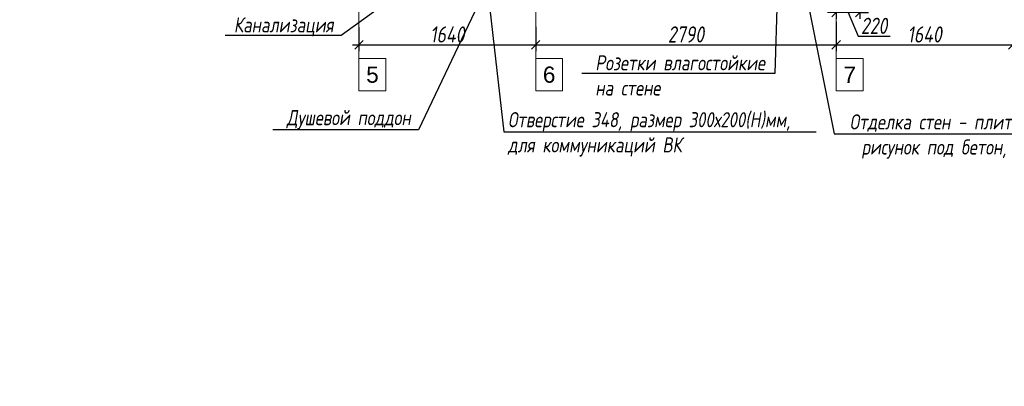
# Model space of a CAD drawing. Header units: millimetres. Extents: x -57162 to 485422, y -209335 to -9481.
# Tile 229 of 256: x 234783 to 243923, y -203843 to -200444. Entities that reach past the tile are written whole.
import ezdxf
from ezdxf import colors
from ezdxf.entities.mleader import LeaderData, LeaderLine
from ezdxf.math import Vec2, Vec3

# ---------------------------------------------------------------- set-up
doc = ezdxf.new("R2010")
doc.units = ezdxf.units.MM
doc.linetypes.add('DASHDOT', pattern=[25.4, 12.7, -6.35, 0, -6.35])
doc.layers.get('Defpoints').update_dxf_attribs({"color": 31})
doc.layers.add('dim_per', color=7, linetype='Continuous', lineweight=9, true_color=0x1c3800)
doc.layers.add('dim_razv', color=7, linetype='DASHDOT', lineweight=9, true_color=0x183018)
doc.layers.add('meb', color=26, linetype='Continuous', lineweight=15)
doc.styles.add('fl_iso paper', font='isocpeur.ttf', dxfattribs={"width": 0.8, "oblique": 10})
doc.styles.get("Standard").update_dxf_attribs({"font": 'arial.ttf'})
doc.dimstyles.new('In tre 1_50', dxfattribs={"dimtxt": 150, "dimasz": 80, "dimexe": 60, "dimexo": 10, "dimgap": 20, "dimtad": 1, "dimdec": 0, "dimrnd": 5, "dimzin": 0, "dimdsep": 46, "dimtxsty": 'fl_iso paper', "dimblk": 'OBLIQUE', "dimcen": 0, "dimdle": 60, "dimadec": 0, "dimazin": 0, "dimtfac": 1, "dimtdec": 0, "dimtofl": 0, "dimtmove": 1, "dimatfit": 1, "dimfxl": 40, "dimtolj": 1, "dimtzin": 0, "dimarcsym": 1})

# ---------------------------------------------------------------- blocks, each defined once
blk = doc.blocks.new('_Oblique')
at = {"color": 0, "linetype": 'ByBlock', "lineweight": -2}
blk.add_line((-0.5, -0.5), (0.5, 0.5), dxfattribs=at)
blk = doc.blocks.new('*D846')
at = {"layer": 'Defpoints', "color": 0, "linetype": 'ByBlock', "transparency": 16777216}
for p in [(237932.5, -200504), (239572.5, -200499.6), (239572.5, -200675.4)]:
    blk.add_point(p, dxfattribs=at)
at = {"layer": 'dim_razv', "color": 0, "linetype": 'ByBlock', "lineweight": -2, "transparency": 16777216}
for p, q in [((237932.5, -200514), (237932.5, -200735.4)), ((239572.5, -200509.6), (239572.5, -200735.4)), ((237872.5, -200675.4), (239632.5, -200675.4))]:
    blk.add_line(p, q, dxfattribs=at)
at = {"layer": 'dim_razv', "color": 0, "linetype": 'ByBlock', "lineweight": -2, "transparency": 16777216, "xscale": 80, "yscale": 80, "zscale": 80, "rotation": 180}
blk.add_blockref('_Oblique', (237932.5, -200675.4), dxfattribs=at)
at = {"layer": 'dim_razv', "color": 0, "linetype": 'ByBlock', "lineweight": -2, "transparency": 16777216, "xscale": 80, "yscale": 80, "zscale": 80}
blk.add_blockref('_Oblique', (239572.5, -200675.4), dxfattribs=at)
at = {"layer": 'dim_razv', "color": 0, "linetype": 'ByBlock', "transparency": 16777216, "insert": (238752.5, -200580.4), "char_height": 150, "attachment_point": 5, "style": 'fl_iso paper'}
blk.add_mtext('\\A1;1640', dxfattribs=at)
blk = doc.blocks.new('*D847')
at = {"layer": 'Defpoints', "color": 0, "linetype": 'ByBlock', "transparency": 16777216}
for p in [(239572.5, -200499.6), (242362.5, -200451.9), (242362.5, -200675.4)]:
    blk.add_point(p, dxfattribs=at)
at = {"layer": 'dim_razv', "color": 0, "linetype": 'ByBlock', "lineweight": -2, "transparency": 16777216}
for p, q in [((239572.5, -200509.6), (239572.5, -200735.4)), ((242362.5, -200461.9), (242362.5, -200735.4)), ((239512.5, -200675.4), (242422.5, -200675.4))]:
    blk.add_line(p, q, dxfattribs=at)
at = {"layer": 'dim_razv', "color": 0, "linetype": 'ByBlock', "lineweight": -2, "transparency": 16777216, "xscale": 80, "yscale": 80, "zscale": 80, "rotation": 180}
blk.add_blockref('_Oblique', (239572.5, -200675.4), dxfattribs=at)
at = {"layer": 'dim_razv', "color": 0, "linetype": 'ByBlock', "lineweight": -2, "transparency": 16777216, "xscale": 80, "yscale": 80, "zscale": 80}
blk.add_blockref('_Oblique', (242362.5, -200675.4), dxfattribs=at)
at = {"layer": 'dim_razv', "color": 0, "linetype": 'ByBlock', "transparency": 16777216, "insert": (240967.5, -200580.4), "char_height": 150, "attachment_point": 5, "style": 'fl_iso paper'}
blk.add_mtext('\\A1;2790', dxfattribs=at)
blk = doc.blocks.new('*D848')
at = {"layer": 'Defpoints', "color": 0, "linetype": 'ByBlock', "transparency": 16777216}
for p in [(242362.5, -200451.9), (244002.5, -200451.9), (244002.5, -200675.4)]:
    blk.add_point(p, dxfattribs=at)
at = {"layer": 'dim_razv', "color": 0, "linetype": 'ByBlock', "lineweight": -2, "transparency": 16777216}
for p, q in [((242362.5, -200461.9), (242362.5, -200735.4)), ((244002.5, -200461.9), (244002.5, -200735.4)), ((242302.5, -200675.4), (244062.5, -200675.4))]:
    blk.add_line(p, q, dxfattribs=at)
at = {"layer": 'dim_razv', "color": 0, "linetype": 'ByBlock', "lineweight": -2, "transparency": 16777216, "xscale": 80, "yscale": 80, "zscale": 80, "rotation": 180}
blk.add_blockref('_Oblique', (242362.5, -200675.4), dxfattribs=at)
at = {"layer": 'dim_razv', "color": 0, "linetype": 'ByBlock', "lineweight": -2, "transparency": 16777216, "xscale": 80, "yscale": 80, "zscale": 80}
blk.add_blockref('_Oblique', (244002.5, -200675.4), dxfattribs=at)
at = {"layer": 'dim_razv', "color": 0, "linetype": 'ByBlock', "transparency": 16777216, "insert": (243182.5, -200580.4), "char_height": 150, "attachment_point": 5, "style": 'fl_iso paper'}
blk.add_mtext('\\A1;1640', dxfattribs=at)
blk = doc.blocks.new('*D948')
at = {"layer": 'Defpoints', "color": 0, "linetype": 'ByBlock', "transparency": 16777216}
for p in [(242362.5, -199786.3), (242582.5, -199786.3), (242362.5, -200375.5)]:
    blk.add_point(p, dxfattribs=at)
at = {"layer": 'dim_razv', "color": 0, "linetype": 'ByBlock', "lineweight": -2, "transparency": 16777216}
for p, q in [((242362.5, -199796.3), (242362.5, -200435.5)), ((242582.5, -199796.3), (242582.5, -200435.5)), ((242362.5, -200375.5), (242282.5, -200375.5)), ((242582.5, -200375.5), (242362.5, -200375.5)), ((242472.5, -200375.5), (242567, -200595.5)), ((242582.5, -200375.5), (242662.5, -200375.5)), ((242567, -200595.5), (242861.5, -200595.5))]:
    blk.add_line(p, q, dxfattribs=at)
at = {"layer": 'dim_razv', "color": 0, "linetype": 'ByBlock', "lineweight": -2, "transparency": 16777216, "xscale": 80, "yscale": 80, "zscale": 80}
blk.add_blockref('_Oblique', (242362.5, -200375.5), dxfattribs=at)
at = {"layer": 'dim_razv', "color": 0, "linetype": 'ByBlock', "lineweight": -2, "transparency": 16777216, "xscale": 80, "yscale": 80, "zscale": 80, "rotation": 180}
blk.add_blockref('_Oblique', (242582.5, -200375.5), dxfattribs=at)
at = {"layer": 'dim_razv', "color": 0, "linetype": 'ByBlock', "transparency": 16777216, "insert": (242714.2, -200500.5), "char_height": 150, "attachment_point": 5, "style": 'fl_iso paper'}
blk.add_mtext('\\A1;220', dxfattribs=at)

msp = doc.modelspace()

# ---------------------------------------------------------------- linework, layer by layer
at = {"layer": 'meb', "color": 5, "true_color": 0x0505ff}
for points in [[(237932.5, -199799.8), (237932.5, -201104)], [(239572.5, -199799.8), (239572.5, -201104)], [(242362.5, -199799.8), (242362.5, -201104)]]:
    msp.add_lwpolyline(points, dxfattribs=at)
for points in [[(237932.5, -201104), (238182.5, -201104), (238182.5, -200804), (237932.5, -200804)], [(239572.5, -201104), (239822.5, -201104), (239822.5, -200804), (239572.5, -200804)], [(242362.5, -201104), (242612.5, -201104), (242612.5, -200804), (242362.5, -200804)]]:
    msp.add_lwpolyline(points, close=True, dxfattribs=at)

# ---------------------------------------------------------------- texts
at = {"layer": 'meb', "color": 5, "true_color": 0x0505ff, "char_height": 150, "attachment_point": 5}
for s, insert in [('5', (238057.5, -200954)), ('6', (239697.5, -200954)), ('7', (242487.5, -200954))]:
    msp.add_mtext_dynamic_manual_height_columns(s, width=165.776, gutter_width=12.5, heights=[0], dxfattribs=dict(at, insert=insert))

# ---------------------------------------------------------------- dimensions: what is measured, and where the dimension line sits
at = {"layer": 'dim_razv', "linetype": 'ByBlock'}
dim = msp.add_linear_dim(base=(242362.5, -200375.5), p1=(242582.5, -199786.3), p2=(242362.5, -199786.3), dimstyle='In tre 1_50', dxfattribs=at)
dim.commit()
dim.dimension.update_dxf_attribs({"geometry": '*D948', "text_midpoint": (242587, -200595.5), "dimtype": 160})
for base, p1, p2, picture, middle in [((239572.5, -200675.4), (237932.5, -200504), (239572.5, -200499.6), '*D846', (238752.5, -200580.4)), ((242362.5, -200675.4), (239572.5, -200499.6), (242362.5, -200451.9), '*D847', (240967.5, -200580.4)), ((244002.5, -200675.4), (242362.5, -200451.9), (244002.5, -200451.9), '*D848', (243182.5, -200580.4))]:
    dim = msp.add_linear_dim(base=base, p1=p1, p2=p2, dimstyle='In tre 1_50', dxfattribs=at)
    dim.commit()
    dim.dimension.update_dxf_attribs({"geometry": picture, "text_midpoint": middle})

# ---------------------------------------------------------------- leaders
at = {"layer": 'dim_per', "linetype": 'ByBlock'}
ml = msp.add_multileader_mtext('Standard', dxfattribs=at)
ml.set_content('Розетки влагостойкие \\Pна стене', color=256, style='fl_iso paper')
ml.set_leader_properties()
ml.build(insert=Vec2(0, 0))
ml.multileader.update_dxf_attribs({"text_left_attachment_type": 6, "text_right_attachment_type": 6, "dogleg_length": 252.8})
ctx = ml.context
ctx.base_point, ctx.char_height, ctx.plane_origin = Vec3(240123.9, -200941.4), 140, Vec3(248035.8, -209093.2)
ctx.left_attachment, ctx.right_attachment = 6, 6
notes = []
notes.append((ctx, [(0, (1, 1, 0), (241791, -200941.4), (-1, 0), 53.6, [(1, [(241862.5, -198636.3)], 0, [])])]))
ctx.mtext.insert, ctx.mtext.width, ctx.mtext.flow_direction = Vec3(240125.9, -200773.4), 2183.265, 5
ml = msp.add_multileader_mtext('Standard', dxfattribs=at)
ml.set_content('Выключатели \\Pна стене, Н=900мм', color=256, style='fl_iso paper')
ml.set_leader_properties()
ml.build(insert=Vec2(0, 0))
ml.multileader.update_dxf_attribs({"text_left_attachment_type": 6, "text_right_attachment_type": 6, "dogleg_length": 252.8})
ctx = ml.context
ctx.base_point, ctx.char_height, ctx.plane_origin = Vec3(244400.1, -200977.9), 140, Vec3(254411.5, -201096.9)
ctx.left_attachment, ctx.right_attachment = 6, 6
notes.append((ctx, [(1, (1, 1, 0), (244367.2, -200977.9), (1, 0), 32.9, [(0, [(243565, -198936.3)], 0, [])])]))
ctx.mtext.insert, ctx.mtext.width, ctx.mtext.flow_direction = Vec3(244402.1, -200809.9), 2183.265, 5
ml = msp.add_multileader_mtext('Standard', dxfattribs=at)
ml.set_content('Отделка стен - плитка керамогранитная\\Pрисунок под бетон, размер - 300х300мм', color=256, style='fl_iso paper')
ml.set_leader_properties()
ml.build(insert=Vec2(0, 0))
ml.multileader.update_dxf_attribs({"text_left_attachment_type": 6, "text_right_attachment_type": 6, "dogleg_length": 252.8})
ctx = ml.context
ctx.base_point, ctx.char_height, ctx.plane_origin = Vec3(242394.1, -201502.9), 140, Vec3(246393.4, -199582.8)
ctx.left_attachment, ctx.right_attachment, ctx.text_align_type = 6, 6, 2
notes.append((ctx, [(0, (1, 1, 0), (242344, -201502.9), (1, 0), 50.2, [(0, [(241958.2, -199582.8)], 0, [])])]))
ctx.mtext.insert, ctx.mtext.alignment, ctx.mtext.flow_direction = Vec3(245431, -201320.9), 3, 5
ml = msp.add_multileader_mtext('Standard', dxfattribs=at)
ml.set_content('\\pxsm1;Душевой поддон', color=256, style='fl_iso paper')
ml.set_leader_properties()
ml.build(insert=Vec2(0, 0))
ml.multileader.update_dxf_attribs({"text_left_attachment_type": 6, "text_right_attachment_type": 6, "dogleg_length": 252.8})
ctx = ml.context
ctx.base_point, ctx.char_height, ctx.plane_origin = Vec3(237273.8, -201463.8), 140, Vec3(235155.2, -195185.4)
ctx.left_attachment, ctx.right_attachment, ctx.text_align_type = 6, 6, 2
notes.append((ctx, [(1, (1, 1, 0), (238484.4, -201463.8), (-1, 0), 69.4, [(0, [(239333.2, -199683.7)], 0, [])])]))
ctx.mtext.insert, ctx.mtext.width, ctx.mtext.alignment, ctx.mtext.flow_direction = Vec3(238412.9, -201281.8), 2913.263, 3, 5
ml = msp.add_multileader_mtext('Standard', dxfattribs=at)
ml.set_content('\\pxsm1;Канализация', color=256, style='fl_iso paper')
ml.set_leader_properties()
ml.build(insert=Vec2(0, 0))
ml.multileader.update_dxf_attribs({"text_left_attachment_type": 6, "text_right_attachment_type": 6, "dogleg_length": 252.8})
ctx = ml.context
ctx.base_point, ctx.char_height, ctx.plane_origin = Vec3(236779.2, -200589), 140, Vec3(234438.5, -194782.7)
ctx.left_attachment, ctx.right_attachment, ctx.text_align_type = 6, 6, 2
notes.append((ctx, [(1, (1, 1, 0), (237767.7, -200589), (-1, 0), 69.4, [(0, [(238962, -199724.3)], 0, [])])]))
ctx.mtext.insert, ctx.mtext.width, ctx.mtext.alignment, ctx.mtext.flow_direction = Vec3(237696.3, -200421), 2913.263, 3, 5
ml = msp.add_multileader_mtext('Standard', dxfattribs=at)
ml.set_content('Отверстие 348, размер 300х200(Н)мм, \\Pдля коммуникаций ВК', color=256, style='fl_iso paper')
ml.set_leader_properties()
ml.build(insert=Vec2(0, 0))
ml.multileader.update_dxf_attribs({"text_left_attachment_type": 6, "text_right_attachment_type": 6, "dogleg_length": 252.8})
ctx = ml.context
ctx.base_point, ctx.char_height, ctx.plane_origin = Vec3(239313.3, -201483), 140, Vec3(239900.4, -198719)
ctx.left_attachment, ctx.right_attachment = 6, 6
notes.append((ctx, [(1, (1, 1, 0), (239277.9, -201483), (1, 0), 35.4, [(0, [(239073.7, -199716.3)], 0, [])])]))
ctx.mtext.insert, ctx.mtext.width, ctx.mtext.flow_direction = Vec3(239315.3, -201301), 3009.121, 5
for ctx, leaders in notes:
    for number, flags, end, landing, length, lines in leaders:
        leader = LeaderData()
        leader.index, (leader.has_last_leader_line, leader.has_dogleg_vector, leader.attachment_direction) = number, flags
        leader.last_leader_point, leader.dogleg_vector, leader.dogleg_length = Vec3(end), Vec3(landing), length
        for number, points, colour, breaks in lines:
            line = LeaderLine()
            line.index, line.vertices, line.color, line.breaks = number, Vec3.list(points), colors.encode_raw_color(colour), breaks
            leader.lines.append(line)
        ctx.leaders.append(leader)

doc.saveas('drawing.dxf')
